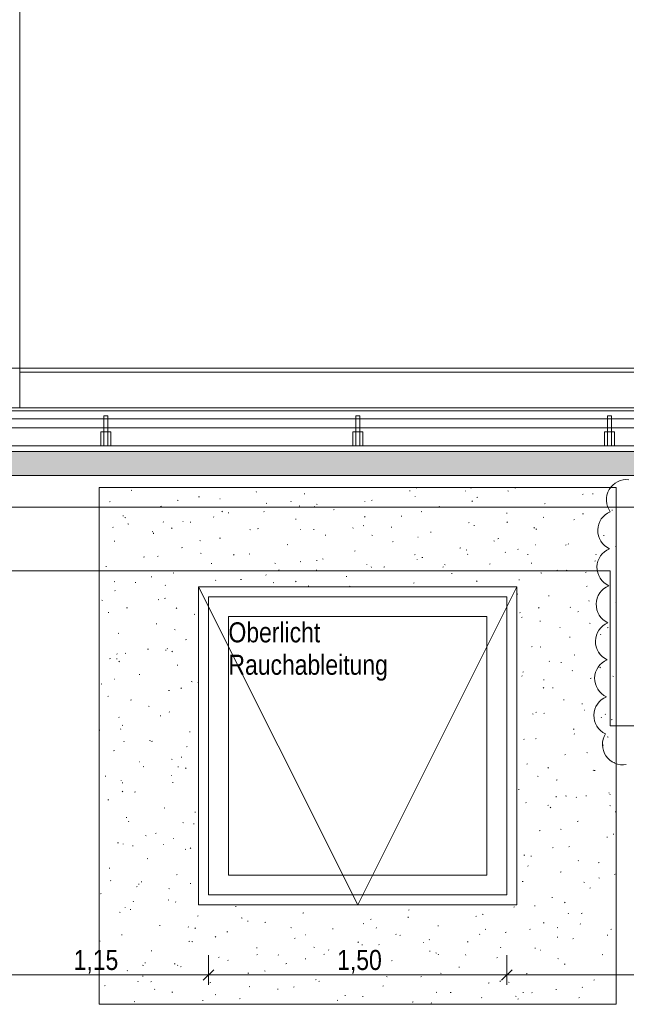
# Model space of a CAD drawing. Extents: x -720 to 300, y 62 to 1112.
# Tile 44 of 50: x -146 to -85, y 711 to 810. Entities that reach past the tile are written whole.
import ezdxf
from ezdxf.lldxf.tags import DXFTag

# ---------------------------------------------------------------- set-up
doc = ezdxf.new("R2010")
doc.units = 0
doc.layers.get('0').update_dxf_attribs({"lineweight": 13})
for name, color, linetype, lineweight, true_color in [('30 -36 Dächer- 3 Dachbeläge', 9, 'Continuous', 15, 0x808080), ('30 -36 Dächer- 3 Dachbeläge Gründach', 9, 'Continuous', 9, 0x808080), ('30 -36 Dächer- 4 Dachbekleidungen', 9, 'Continuous', 9, 0x808080), ('60- 61 allgemeine Ausstattung- 4 Terrassen', 9, 'Continuous', 9, 0x808080), ('70 -72 Beschriftung- 1 Beschriftung allgemein', 7, 'Continuous', 9, 0xff6633), ('70 -76 Bemaßung- 2 Allgemein', 9, 'Continuous', 5, 0x808080), ('70 -77 Revision- 2 Wolken sichtbar', 3, 'Continuous', 18, 0x00ff00)]:
    doc.layers.add(name, color=color, linetype=linetype, lineweight=lineweight, true_color=true_color)
for name, color, linetype, lineweight in [('40 -43 Lüftungsanlagen - Entrauchung', 7, 'Continuous', 9), ('70 -71 Achsen- 1 Gebäudeachsen', 7, 'STRICHPUNKT2-A06DNB31MF', 18), ('70 -73 Bauteildarst.- 2 verdeckt 0.15', 7, 'grob-A06DNB30MF', 15)]:
    doc.layers.add(name, color=color, linetype=linetype, lineweight=lineweight)
doc.styles.get("Standard").update_dxf_attribs({"font": 'ARIALN.TTF'})
tags = doc.linetypes.add('grob-A06DNB30MF', pattern=[14, 3, -8, 3]).pattern_tags.tags
tags[8:9] = [DXFTag(74, 4), DXFTag(75, 0), DXFTag(340, '0'), DXFTag(46, 0.0), DXFTag(50, 0.0), DXFTag(44, 0.0), DXFTag(45, 0.0)]
tags[6:7] = [DXFTag(74, 4), DXFTag(75, 0), DXFTag(340, '0'), DXFTag(46, 0.0), DXFTag(50, 0.0), DXFTag(44, 0.0), DXFTag(45, 0.0)]
tags[4:5] = [DXFTag(74, 4), DXFTag(75, 0), DXFTag(340, '0'), DXFTag(46, 0.0), DXFTag(50, 0.0), DXFTag(44, 0.0), DXFTag(45, 0.0)]
tags = doc.linetypes.add('STRICHPUNKT2-A06DNB31MF', pattern=[12.7, 6.35, -3.175, 0, -3.175]).pattern_tags.tags
tags[10:11] = [DXFTag(74, 4), DXFTag(75, 0), DXFTag(340, '0'), DXFTag(46, 0.0), DXFTag(50, 0.0), DXFTag(44, 0.0), DXFTag(45, 0.0)]
tags[8:9] = [DXFTag(74, 4), DXFTag(75, 0), DXFTag(340, '0'), DXFTag(46, 0.0), DXFTag(50, 0.0), DXFTag(44, 0.0), DXFTag(45, 0.0)]
tags[6:7] = [DXFTag(74, 4), DXFTag(75, 0), DXFTag(340, '0'), DXFTag(46, 0.0), DXFTag(50, 0.0), DXFTag(44, 0.0), DXFTag(45, 0.0)]
tags[4:5] = [DXFTag(74, 4), DXFTag(75, 0), DXFTag(340, '0'), DXFTag(46, 0.0), DXFTag(50, 0.0), DXFTag(44, 0.0), DXFTag(45, 0.0)]

# ---------------------------------------------------------------- blocks, each defined once
blk = doc.blocks.new('Referenz-A06DNB32MF')
at = {"layer": '30 -36 Dächer- 3 Dachbeläge', "color": 0, "linetype": 'Continuous', "ltscale": 0.15}
for p, q in [((-6.754, 766.512), (-682.362, 766.512)), ((-682.362, 764.112), (-6.754, 764.112))]:
    blk.add_line(p, q, dxfattribs=at)
at = {"layer": '30 -36 Dächer- 3 Dachbeläge', "color": 0, "lineweight": 9}
for p, q in [((-682.362, 764.112), (-6.754, 764.112)), ((-124.535, 762.906), (-124.511, 762.912)), ((-106.433, 762.828), (-106.441, 762.899)), ((-101.011, 762.857), (-100.938, 762.827)), ((-96.54, 762.863), (-96.464, 762.883)), ((-135.14, 762.603), (-135.063, 762.622)), ((-128.355, 761.954), (-128.279, 761.973)), ((-126.211, 761.779), (-126.197, 761.747)), ((-122.548, 762.436), (-122.556, 762.506)), ((-117.75, 762.257), (-117.674, 762.276)), ((-107.145, 762.56), (-107.069, 762.579)), ((-106.563, 762.01), (-106.589, 762.039)), ((-101.498, 762.529), (-101.524, 762.559)), ((-100.36, 761.911), (-100.284, 761.93)), ((-97.258, 762.565), (-97.182, 762.542)), ((-89.755, 762.214), (-89.679, 762.233)), ((-88.748, 762.282), (-88.675, 762.252)), ((-137.25, 761.509), (-137.308, 761.455)), ((-132.175, 761.001), (-132.099, 761.02)), ((-130.502, 761.631), (-130.429, 761.601)), ((-121.57, 761.304), (-121.494, 761.323)), ((-119.033, 761.528), (-119.09, 761.474)), ((-118.238, 761.056), (-118.165, 761.027)), ((-116.693, 760.971), (-116.719, 761)), ((-116.511, 761.222), (-116.436, 761.199)), ((-111.628, 761.49), (-111.654, 761.52)), ((-110.965, 761.608), (-110.889, 761.627)), ((-104.18, 760.959), (-104.104, 760.978)), ((-100.816, 761.547), (-100.873, 761.494)), ((-93.575, 761.262), (-93.499, 761.281)), ((-135.995, 760.049), (-135.919, 760.068)), ((-135.764, 759.88), (-135.689, 759.857)), ((-126.823, 759.932), (-126.849, 759.961)), ((-125.965, 760.509), (-126.03, 760.464)), ((-125.39, 760.352), (-125.314, 760.371)), ((-121.758, 760.452), (-121.784, 760.481)), ((-114.785, 760.655), (-114.709, 760.674)), ((-111.62, 759.975), (-111.684, 759.93)), ((-108, 760.006), (-107.924, 760.025)), ((-105.974, 760.482), (-105.901, 760.452)), ((-97.396, 760.309), (-97.319, 760.328)), ((-93.711, 759.907), (-93.638, 759.877)), ((-89.728, 760.263), (-89.652, 760.24)), ((-86.791, 760.613), (-86.714, 760.632)), ((-136.953, 758.893), (-136.979, 758.922)), ((-135.465, 759.256), (-135.392, 759.226)), ((-131.888, 759.413), (-131.914, 759.442)), ((-131.021, 758.833), (-131.078, 758.78)), ((-129.935, 759.471), (-129.899, 759.468)), ((-129.21, 759.4), (-129.134, 759.419)), ((-122.425, 758.75), (-122.349, 758.769)), ((-118.605, 759.703), (-118.529, 759.722)), ((-112.804, 758.853), (-112.861, 758.799)), ((-111.821, 759.054), (-111.744, 759.073)), ((-108.981, 758.92), (-108.906, 758.897)), ((-101.216, 759.357), (-101.139, 759.376)), ((-100.65, 759.043), (-100.657, 759.114)), ((-97.275, 759.44), (-97.339, 759.395)), ((-94.587, 758.872), (-94.644, 758.818)), ((-90.611, 759.66), (-90.534, 759.679)), ((-133.03, 758.447), (-132.954, 758.466)), ((-132.88, 758.259), (-132.888, 758.329)), ((-126.245, 757.798), (-126.169, 757.817)), ((-123.201, 758.681), (-123.128, 758.652)), ((-118.124, 758.691), (-118.088, 758.689)), ((-116.765, 758.651), (-116.773, 758.722)), ((-115.641, 758.101), (-115.564, 758.12)), ((-110.937, 758.107), (-110.864, 758.077)), ((-106.313, 757.912), (-106.277, 757.91)), ((-105.036, 758.405), (-104.959, 758.424)), ((-98.251, 757.755), (-98.174, 757.774)), ((-94.431, 758.708), (-94.354, 758.727)), ((-87.646, 758.059), (-87.569, 758.078)), ((-136.85, 757.495), (-136.774, 757.514)), ((-130.066, 756.845), (-129.989, 756.865)), ((-128.234, 757.578), (-128.159, 757.555)), ((-119.461, 757.149), (-119.384, 757.168)), ((-108.856, 757.452), (-108.779, 757.471)), ((-102.071, 756.803), (-101.994, 756.822)), ((-98.674, 757.532), (-98.601, 757.502)), ((-94.502, 757.133), (-94.466, 757.131)), ((-91.466, 757.106), (-91.39, 757.125)), ((-91.164, 757.197), (-91.191, 757.227)), ((-86.41, 756.957), (-86.354, 756.935)), ((-133.886, 755.893), (-133.809, 755.912)), ((-132.415, 755.993), (-132.48, 755.948)), ((-128.164, 756.306), (-128.091, 756.277)), ((-124.792, 756.158), (-124.849, 756.104)), ((-123.281, 756.196), (-123.204, 756.215)), ((-112.676, 756.5), (-112.599, 756.519)), ((-106.574, 756.177), (-106.632, 756.124)), ((-105.891, 755.851), (-105.815, 755.87)), ((-101.451, 756.618), (-101.376, 756.595)), ((-101.294, 756.158), (-101.321, 756.188)), ((-97.516, 756.382), (-97.503, 756.349)), ((-96.229, 756.678), (-96.256, 756.707)), ((-95.286, 756.154), (-95.21, 756.173)), ((-88.357, 756.197), (-88.415, 756.143)), ((-137.706, 754.941), (-137.629, 754.96)), ((-127.101, 755.244), (-127.024, 755.263)), ((-120.704, 755.276), (-120.629, 755.253)), ((-118.07, 755.458), (-118.134, 755.413)), ((-116.496, 755.547), (-116.419, 755.566)), ((-115.9, 755.732), (-115.827, 755.702)), ((-111.424, 755.119), (-111.451, 755.149)), ((-110.982, 754.867), (-110.989, 754.937)), ((-109.711, 754.898), (-109.635, 754.917)), ((-106.359, 755.639), (-106.386, 755.668)), ((-103.725, 754.924), (-103.789, 754.879)), ((-103.637, 755.157), (-103.564, 755.127)), ((-99.106, 755.201), (-99.03, 755.22)), ((-94.867, 755.259), (-94.874, 755.329)), ((-88.501, 755.505), (-88.425, 755.524)), ((-86.954, 754.512), (-682.362, 754.512)), ((-133.127, 753.931), (-133.054, 753.902)), ((-130.921, 754.291), (-130.844, 754.311)), ((-127.097, 754.474), (-127.105, 754.545)), ((-121.554, 754.08), (-121.58, 754.11)), ((-120.316, 754.595), (-120.239, 754.614)), ((-116.489, 754.6), (-116.515, 754.629)), ((-113.531, 753.946), (-113.455, 753.965)), ((-102.926, 754.249), (-102.85, 754.268)), ((-93.921, 754.316), (-93.846, 754.293)), ((-92.321, 754.552), (-92.245, 754.571)), ((-91.373, 754.582), (-91.3, 754.553)), ((-89.379, 754.389), (-89.444, 754.344)), ((-86.954, 738.912), (-86.954, 754.512)), ((-136.779, 753.463), (-136.837, 753.409)), ((-134.741, 753.339), (-134.664, 753.358)), ((-131.684, 753.042), (-131.71, 753.071)), ((-126.619, 753.561), (-126.645, 753.59)), ((-124.136, 753.642), (-124.06, 753.661)), ((-120.863, 753.357), (-120.79, 753.327)), ((-118.562, 753.483), (-118.62, 753.429)), ((-117.351, 752.993), (-117.275, 753.012)), ((-113.174, 752.974), (-113.099, 752.951)), ((-106.746, 753.296), (-106.67, 753.316)), ((-100.345, 753.502), (-100.403, 753.448)), ((-96.141, 753.6), (-96.065, 753.619)), ((-89.356, 752.951), (-89.28, 752.97)), ((-136.749, 752.522), (-136.775, 752.551)), ((-96.336, 752.207), (-96.263, 752.178)), ((-93.176, 751.998), (-93.1, 752.017)), ((-86.391, 752.014), (-86.354, 752.003)), ((-138.09, 751.556), (-138.017, 751.527)), ((-132.427, 751.631), (-132.352, 751.608)), ((-131.776, 751.737), (-131.7, 751.756)), ((-90.961, 750.826), (-90.987, 750.856)), ((-89.083, 751.474), (-89.091, 751.545)), ((-86.392, 751.349), (-86.354, 751.358)), ((-137.429, 750.297), (-137.437, 750.368)), ((-135.596, 750.785), (-135.52, 750.804)), ((-130.55, 750.788), (-130.608, 750.734)), ((-128.811, 750.136), (-128.735, 750.155)), ((-96.026, 750.307), (-96.052, 750.336)), ((-95.829, 749.873), (-95.894, 749.828)), ((-94.116, 750.827), (-94.174, 750.773)), ((-90.212, 750.397), (-90.135, 750.416)), ((-132.631, 749.183), (-132.555, 749.202)), ((-94.032, 749.444), (-93.955, 749.463)), ((-89.035, 749.258), (-88.962, 749.228)), ((-136.451, 748.231), (-136.375, 748.25)), ((-130.789, 748.607), (-130.716, 748.577)), ((-92.034, 748.821), (-91.999, 748.819)), ((-91.067, 747.843), (-90.991, 747.862)), ((-87.887, 748.151), (-87.944, 748.097)), ((-87.247, 748.795), (-87.17, 748.814)), ((-129.667, 747.582), (-129.59, 747.601)), ((-94.887, 746.89), (-94.811, 746.909)), ((-93.998, 746.883), (-93.925, 746.853)), ((-136.545, 746.151), (-136.571, 746.18)), ((-135.752, 746.231), (-135.679, 746.202)), ((-133.487, 746.629), (-133.41, 746.648)), ((-131.646, 746.513), (-131.653, 746.583)), ((-131.48, 746.671), (-131.506, 746.7)), ((-130.97, 746.426), (-131.035, 746.381)), ((-90.584, 746.067), (-90.509, 746.044)), ((-88.102, 746.241), (-88.026, 746.26)), ((-137.307, 745.677), (-137.23, 745.696)), ((-136.621, 745.684), (-136.545, 745.661)), ((-136.309, 745.418), (-136.367, 745.364)), ((-130.522, 745.028), (-130.445, 745.047)), ((-93.092, 745.431), (-93.078, 745.398)), ((-91.922, 745.288), (-91.846, 745.308)), ((-134.342, 744.075), (-134.265, 744.094)), ((-95.822, 743.936), (-95.848, 743.965)), ((-95.742, 744.336), (-95.666, 744.355)), ((-90.757, 744.455), (-90.783, 744.485)), ((-87.934, 744.822), (-87.998, 744.777)), ((-86.698, 743.933), (-86.625, 743.903)), ((-138.162, 743.123), (-138.086, 743.142)), ((-136.811, 743.626), (-136.775, 743.624)), ((-129.091, 743.382), (-129.015, 743.359)), ((-128.452, 743.282), (-128.379, 743.252)), ((-93.632, 743.512), (-93.639, 743.583)), ((-88.957, 743.687), (-88.881, 743.706)), ((-131.377, 742.474), (-131.301, 742.493)), ((-130.08, 742.742), (-130.137, 742.689)), ((-93.646, 742.781), (-93.703, 742.727)), ((-92.777, 742.734), (-92.701, 742.753)), ((-137.42, 741.909), (-137.485, 741.864)), ((-135.197, 741.521), (-135.121, 741.54)), ((-91.661, 741.558), (-91.588, 741.528)), ((-89.813, 741.133), (-89.736, 741.152)), ((-133.415, 740.907), (-133.342, 740.877)), ((-132.232, 739.92), (-132.156, 739.939)), ((-131.276, 740.3), (-131.303, 740.329)), ((-128.412, 740.872), (-128.354, 740.887)), ((-94.778, 740.12), (-94.702, 740.097)), ((-94.384, 740.305), (-94.448, 740.26)), ((-93.633, 740.18), (-93.556, 740.199)), ((-89.567, 740.51), (-89.531, 740.507)), ((-87.416, 740.106), (-87.474, 740.052)), ((-136.341, 739.78), (-136.368, 739.809)), ((-136.052, 738.967), (-135.976, 738.986)), ((-87.849, 739.728), (-87.856, 739.798)), ((-86.848, 739.531), (-86.771, 739.55)), ((-138.354, 738.522), (-138.305, 738.502)), ((-136.195, 738.551), (-136.202, 738.621)), ((-129.268, 738.318), (-129.191, 738.337)), ((-90.668, 738.579), (-90.591, 738.598)), ((-90.553, 738.084), (-90.579, 738.114)), ((-61.754, 738.912), (-86.954, 738.912)), ((-135.838, 737.372), (-135.896, 737.319)), ((-133.284, 737.436), (-133.209, 737.413)), ((-133.088, 737.366), (-133.011, 737.385)), ((-95.618, 737.565), (-95.644, 737.594)), ((-94.488, 737.626), (-94.412, 737.645)), ((-87.703, 736.977), (-87.627, 736.996)), ((-87.248, 737.818), (-87.172, 737.795)), ((-136.908, 736.413), (-136.831, 736.432)), ((-129.525, 736.858), (-129.589, 736.813)), ((-91.523, 736.025), (-91.447, 736.044)), ((-89.323, 736.233), (-89.25, 736.204)), ((-134.343, 735.315), (-134.308, 735.312)), ((-131.077, 735.582), (-131.004, 735.553)), ((-130.123, 735.764), (-130.046, 735.783)), ((-95.343, 735.072), (-95.267, 735.091)), ((-86.488, 735.254), (-86.553, 735.209)), ((-133.943, 734.812), (-133.866, 734.831)), ((-130.411, 734.766), (-130.419, 734.837)), ((-129.609, 734.697), (-129.667, 734.643)), ((-93.175, 734.736), (-93.233, 734.682)), ((-88.667, 734.48), (-88.654, 734.447)), ((-88.558, 734.423), (-88.482, 734.442)), ((-137.763, 733.859), (-137.687, 733.878)), ((-136.137, 733.409), (-136.164, 733.438)), ((-136.04, 733.207), (-135.967, 733.178)), ((-131.073, 733.928), (-131.099, 733.958)), ((-130.978, 733.21), (-130.902, 733.229)), ((-94.286, 733.858), (-94.213, 733.829)), ((-92.378, 733.471), (-92.302, 733.49)), ((-135.975, 732.342), (-136.039, 732.297)), ((-134.798, 732.257), (-134.722, 732.277)), ((-96.198, 732.518), (-96.122, 732.537)), ((-87.099, 732.198), (-87.064, 732.196)), ((-86.946, 732.06), (-87.003, 732.007)), ((-137.477, 731.489), (-137.402, 731.466)), ((-95.414, 731.194), (-95.44, 731.223)), ((-92.397, 731.766), (-92.405, 731.837)), ((-91.441, 731.872), (-91.366, 731.849)), ((-90.349, 731.713), (-90.376, 731.743)), ((-89.414, 731.869), (-89.337, 731.888)), ((-131.833, 730.656), (-131.757, 730.675)), ((-128.739, 730.257), (-128.666, 730.228)), ((-93.234, 730.917), (-93.157, 730.936)), ((-92.938, 730.738), (-93.003, 730.693)), ((-86.985, 730.909), (-86.912, 730.879)), ((-86.449, 730.268), (-86.372, 730.287)), ((-135.653, 729.703), (-135.577, 729.722)), ((-135.368, 729.327), (-135.425, 729.273)), ((-129.947, 729.187), (-129.872, 729.164)), ((-128.869, 729.054), (-128.792, 729.073)), ((-90.269, 729.315), (-90.192, 729.334)), ((-132.689, 728.102), (-132.612, 728.121)), ((-94.089, 728.363), (-94.013, 728.382)), ((-91.948, 728.534), (-91.875, 728.504)), ((-86.614, 727.981), (-86.622, 728.052)), ((-136.509, 727.149), (-136.432, 727.168)), ((-135.934, 727.038), (-135.96, 727.067)), ((-133.702, 727.882), (-133.629, 727.853)), ((-130.869, 727.557), (-130.895, 727.587)), ((-87.304, 727.713), (-87.228, 727.733)), ((-134.96, 726.805), (-134.967, 726.875)), ((-131.876, 727.003), (-131.84, 727.001)), ((-129.724, 726.5), (-129.647, 726.519)), ((-129.139, 726.652), (-129.196, 726.598)), ((-92.705, 726.69), (-92.762, 726.637)), ((-91.124, 726.761), (-91.048, 726.78)), ((-133.544, 725.548), (-133.467, 725.567)), ((-95.634, 725.925), (-95.559, 725.902)), ((-94.944, 725.809), (-94.868, 725.828)), ((-90.145, 725.342), (-90.172, 725.372)), ((-88.159, 725.159), (-88.083, 725.178)), ((-137.364, 724.595), (-137.288, 724.614)), ((-95.21, 724.823), (-95.237, 724.852)), ((-91.979, 724.207), (-91.903, 724.226)), ((-137.207, 723.373), (-137.194, 723.34)), ((-134.14, 723.24), (-134.065, 723.217)), ((-130.579, 723.946), (-130.503, 723.965)), ((-95.799, 723.255), (-95.723, 723.274)), ((-89.611, 723.209), (-89.538, 723.179)), ((-88.104, 723.623), (-88.029, 723.6)), ((-86.475, 724.015), (-86.533, 723.961)), ((-134.529, 722.775), (-134.594, 722.729)), ((-134.399, 722.994), (-134.323, 723.013)), ((-131.365, 722.558), (-131.292, 722.528)), ((-129.177, 723.02), (-129.184, 723.09)), ((-89.015, 722.605), (-88.938, 722.624)), ((-138.219, 722.041), (-138.143, 722.06)), ((-134.897, 721.281), (-134.955, 721.228)), ((-131.434, 721.392), (-131.358, 721.411)), ((-130.665, 721.186), (-130.691, 721.216)), ((-92.835, 721.653), (-92.758, 721.672)), ((-91.493, 721.171), (-91.558, 721.126)), ((-136.328, 720.183), (-136.255, 720.153)), ((-135.73, 720.667), (-135.756, 720.696)), ((-135.254, 720.44), (-135.178, 720.459)), ((-124.649, 720.743), (-124.573, 720.762)), ((-107.26, 720.397), (-107.183, 720.416)), ((-96.655, 720.7), (-96.578, 720.72)), ((-94.574, 720.834), (-94.501, 720.804)), ((-128.47, 719.791), (-128.393, 719.81)), ((-124.064, 719.608), (-123.991, 719.579)), ((-123.393, 719.235), (-123.401, 719.306)), ((-121.685, 719.141), (-121.608, 719.16)), ((-117.865, 720.094), (-117.788, 720.113)), ((-111.08, 719.445), (-111.003, 719.464)), ((-107.278, 719.628), (-107.286, 719.698)), ((-100.475, 719.748), (-100.398, 719.767)), ((-99.827, 719.978), (-99.752, 719.955)), ((-91.163, 720.02), (-91.17, 720.09)), ((-89.87, 720.051), (-89.793, 720.07)), ((-132.29, 718.838), (-132.213, 718.857)), ((-129.408, 718.691), (-129.373, 718.689)), ((-128.668, 718.606), (-128.726, 718.552)), ((-125.505, 718.189), (-125.428, 718.208)), ((-119.081, 718.636), (-119.005, 718.613)), ((-114.9, 718.492), (-114.823, 718.511)), ((-111.8, 719.033), (-111.727, 719.004)), ((-110.451, 718.625), (-110.509, 718.572)), ((-104.295, 718.796), (-104.218, 718.815)), ((-99.537, 718.459), (-99.464, 718.429)), ((-97.51, 718.146), (-97.434, 718.165)), ((-95.007, 718.452), (-95.033, 718.481)), ((-93.69, 719.099), (-93.614, 719.118)), ((-92.234, 718.645), (-92.292, 718.591)), ((-89.942, 718.971), (-89.968, 719.001)), ((-86.905, 718.45), (-86.829, 718.469)), ((-138.334, 717.293), (-138.258, 717.27)), ((-136.11, 717.886), (-136.033, 717.905)), ((-129.325, 717.237), (-129.248, 717.256)), ((-129.027, 717.233), (-128.954, 717.204)), ((-126.634, 717.724), (-126.698, 717.678)), ((-118.72, 717.54), (-118.643, 717.559)), ((-117.597, 717.912), (-117.562, 717.91)), ((-112.288, 717.189), (-112.353, 717.144)), ((-108.513, 717.975), (-108.499, 717.943)), ((-108.115, 717.843), (-108.039, 717.862)), ((-105.136, 717.413), (-105.163, 717.442)), ((-101.33, 717.194), (-101.254, 717.213)), ((-100.071, 717.932), (-100.098, 717.962)), ((-92.297, 717.676), (-92.222, 717.653)), ((-90.725, 717.497), (-90.649, 717.516)), ((-87.273, 717.884), (-87.2, 717.855)), ((-133.145, 716.284), (-133.068, 716.303)), ((-122.54, 716.587), (-122.464, 716.606)), ((-116.763, 716.658), (-116.69, 716.629)), ((-115.266, 716.374), (-115.293, 716.403)), ((-111.935, 716.891), (-111.859, 716.91)), ((-111.551, 716.334), (-111.475, 716.311)), ((-110.201, 716.893), (-110.228, 716.923)), ((-105.786, 717.133), (-105.751, 717.131)), ((-105.15, 716.242), (-105.074, 716.261)), ((-97.943, 716.654), (-98.008, 716.609)), ((-94.545, 716.545), (-94.469, 716.564)), ((-93.975, 716.354), (-93.94, 716.351)), ((-136.965, 715.332), (-136.888, 715.351)), ((-126.36, 715.635), (-126.284, 715.654)), ((-125.396, 715.335), (-125.422, 715.364)), ((-122.439, 715.931), (-122.497, 715.877)), ((-120.331, 715.854), (-120.358, 715.884)), ((-117.61, 715.451), (-117.618, 715.521)), ((-115.755, 715.938), (-115.679, 715.957)), ((-108.97, 715.289), (-108.894, 715.308)), ((-104.5, 716.084), (-104.427, 716.054)), ((-104.222, 715.95), (-104.279, 715.896)), ((-101.495, 715.843), (-101.502, 715.913)), ((-98.365, 715.592), (-98.289, 715.611)), ((-92.236, 715.509), (-92.163, 715.48)), ((-87.76, 715.896), (-87.684, 715.915)), ((-135.526, 714.296), (-135.552, 714.325)), ((-133.99, 714.858), (-133.917, 714.829)), ((-133.725, 715.058), (-133.733, 715.129)), ((-130.804, 714.991), (-130.728, 714.968)), ((-130.461, 714.815), (-130.487, 714.845)), ((-130.18, 714.682), (-130.104, 714.702)), ((-121.726, 714.283), (-121.653, 714.254)), ((-119.575, 714.986), (-119.499, 715.005)), ((-112.79, 714.337), (-112.714, 714.356)), ((-102.185, 714.64), (-102.109, 714.659)), ((-91.58, 714.943), (-91.504, 714.962)), ((-134.427, 713.236), (-134.484, 713.182)), ((-134, 713.73), (-133.924, 713.749)), ((-133.084, 713.207), (-133.148, 713.162)), ((-123.395, 714.033), (-123.319, 714.052)), ((-116.61, 713.384), (-116.534, 713.403)), ((-116.21, 713.255), (-116.267, 713.202)), ((-109.463, 713.709), (-109.39, 713.679)), ((-106.005, 713.687), (-105.929, 713.707)), ((-104.021, 714.032), (-103.945, 714.009)), ((-97.993, 713.275), (-98.05, 713.221)), ((-95.4, 713.991), (-95.324, 714.01)), ((-88.616, 713.342), (-88.539, 713.361)), ((-137.82, 712.778), (-137.744, 712.797)), ((-132.783, 712.422), (-132.769, 712.389)), ((-127.215, 713.081), (-127.139, 713.1)), ((-123.274, 712.689), (-123.199, 712.666)), ((-120.43, 712.432), (-120.354, 712.451)), ((-118.739, 712.673), (-118.803, 712.628)), ((-109.825, 712.735), (-109.749, 712.754)), ((-99.221, 713.038), (-99.144, 713.057)), ((-97.199, 713.134), (-97.126, 713.105)), ((-92.436, 712.389), (-92.359, 712.408)), ((-89.738, 712.6), (-89.764, 712.63)), ((-131.035, 712.128), (-130.959, 712.147)), ((-127.942, 711.274), (-127.949, 711.344)), ((-126.689, 711.908), (-126.616, 711.879)), ((-124.25, 711.479), (-124.174, 711.498)), ((-114.426, 711.334), (-114.353, 711.304)), ((-113.646, 711.783), (-113.569, 711.802)), ((-111.827, 711.666), (-111.834, 711.736)), ((-104.393, 712.138), (-104.458, 712.093)), ((-103.041, 712.086), (-102.964, 712.105)), ((-99.868, 711.561), (-99.894, 711.591)), ((-96.491, 711.729), (-96.415, 711.706)), ((-96.256, 711.437), (-96.179, 711.456)), ((-95.712, 712.058), (-95.719, 712.129)), ((-94.803, 712.081), (-94.829, 712.11)), ((-90.048, 711.603), (-90.112, 711.558)), ((-134.855, 711.176), (-134.779, 711.195)), ((-106.861, 711.133), (-106.784, 711.152)), ((-104.933, 711.042), (-104.959, 711.071))]:
    blk.add_line(p, q, dxfattribs=at)
at = {"layer": '30 -36 Dächer- 3 Dachbeläge', "color": 0, "linetype": 'Continuous', "lineweight": 9, "ltscale": 0.13}
for p, q in [((-138.354, 762.912), (-138.354, 710.912)), ((-86.354, 762.912), (-138.354, 762.912)), ((-86.354, 710.912), (-86.354, 762.912)), ((-128.354, 720.912), (-128.354, 752.912)), ((-128.354, 752.912), (-96.354, 752.912)), ((-96.354, 752.912), (-96.354, 720.912)), ((-96.354, 720.912), (-128.354, 720.912)), ((-138.354, 710.912), (-86.354, 710.912))]:
    blk.add_line(p, q, dxfattribs=at)
at = {"layer": '30 -36 Dächer- 3 Dachbeläge', "color": 0, "linetype": 'Continuous', "lineweight": 0, "ltscale": 0.13}
for points in [[(-682.362, 766.512), (-6.754, 766.512), (-682.362, 765.163)], [(-682.362, 765.163), (-6.754, 766.512), (-6.754, 764.112)], [(-682.362, 765.163), (-6.754, 764.112), (-682.362, 764.112)]]:
    blk.add_solid(points, dxfattribs=at)
at = {"layer": '30 -36 Dächer- 3 Dachbeläge Gründach', "color": 0, "linetype": 'Continuous', "ltscale": 0.13}
blk.add_line((-16.154, 760.912), (-682.362, 760.912), dxfattribs=at)
at = {"layer": '30 -36 Dächer- 4 Dachbekleidungen', "color": 0, "linetype": 'Continuous', "ltscale": 0.13}
for p, q in [((-682.362, 770.612), (-6.754, 770.612)), ((-6.754, 769.812), (-682.362, 769.812)), ((-137.488, 770.112), (-137.888, 770.112)), ((-137.888, 770.112), (-137.888, 768.512)), ((-137.488, 768.512), (-137.488, 770.112)), ((-112.154, 770.112), (-112.554, 770.112)), ((-112.554, 770.112), (-112.554, 768.512)), ((-112.154, 768.512), (-112.154, 770.112)), ((-86.821, 770.112), (-87.221, 770.112)), ((-87.221, 770.112), (-87.221, 768.512)), ((-86.821, 768.512), (-86.821, 770.112)), ((-682.362, 768.912), (-6.754, 768.912)), ((-137.888, 768.512), (-138.188, 768.512)), ((-138.188, 768.512), (-138.188, 767.112)), ((-137.888, 767.112), (-137.888, 768.512)), ((-137.888, 768.512), (-137.488, 768.512)), ((-137.488, 768.512), (-137.488, 767.112)), ((-137.488, 768.512), (-137.188, 768.512)), ((-137.188, 768.512), (-137.188, 767.112)), ((-112.554, 768.512), (-112.854, 768.512)), ((-112.854, 768.512), (-112.854, 767.112)), ((-112.554, 767.112), (-112.554, 768.512)), ((-112.554, 768.512), (-112.154, 768.512)), ((-112.154, 768.512), (-112.154, 767.112)), ((-112.154, 768.512), (-111.854, 768.512)), ((-111.854, 768.512), (-111.854, 767.112)), ((-87.221, 768.512), (-87.521, 768.512)), ((-87.521, 768.512), (-87.521, 767.112)), ((-87.221, 767.112), (-87.221, 768.512)), ((-87.221, 768.512), (-86.821, 768.512)), ((-86.821, 768.512), (-86.821, 767.112)), ((-86.821, 768.512), (-86.521, 768.512)), ((-86.521, 768.512), (-86.521, 767.112)), ((-6.754, 767.112), (-682.362, 767.112)), ((-138.188, 767.112), (-137.888, 767.112)), ((-137.488, 767.112), (-137.888, 767.112)), ((-137.188, 767.112), (-137.488, 767.112)), ((-112.854, 767.112), (-112.554, 767.112)), ((-112.154, 767.112), (-112.554, 767.112)), ((-111.854, 767.112), (-112.154, 767.112)), ((-87.521, 767.112), (-87.221, 767.112)), ((-86.821, 767.112), (-87.221, 767.112)), ((-86.521, 767.112), (-86.821, 767.112))]:
    blk.add_line(p, q, dxfattribs=at)
at = {"layer": '40 -43 Lüftungsanlagen - Entrauchung', "color": 0}
for p, q in [((-128.354, 752.912), (-96.354, 752.912)), ((-128.354, 720.912), (-128.354, 752.912)), ((-128.354, 752.912), (-112.354, 720.912)), ((-112.354, 720.912), (-96.354, 752.912)), ((-96.354, 752.912), (-96.354, 720.912)), ((-96.354, 720.912), (-128.354, 720.912))]:
    blk.add_line(p, q, dxfattribs=at)
at = {"layer": '40 -43 Lüftungsanlagen - Entrauchung', "color": 0, "linetype": 'Continuous', "ltscale": 0.13}
for p, q in [((-125.354, 749.912), (-99.354, 749.912)), ((-125.354, 723.912), (-125.354, 749.912)), ((-99.354, 749.912), (-99.354, 723.912)), ((-99.354, 723.912), (-125.354, 723.912))]:
    blk.add_line(p, q, dxfattribs=at)
at = {"layer": '60- 61 allgemeine Ausstattung- 4 Terrassen', "color": 0, "linetype": 'Continuous', "ltscale": 0.13}
for p, q in [((-146.354, 1003.912), (-146.354, 770.912)), ((-146.354, 774.512), (-6.754, 774.512)), ((-146.354, 770.912), (-146.354, 774.512)), ((-146.354, 770.912), (-154.354, 770.912)), ((-6.754, 770.912), (-146.354, 770.912))]:
    blk.add_line(p, q, dxfattribs=at)
at = {"layer": '70 -71 Achsen- 1 Gebäudeachsen', "color": 0, "linetype": 'STRICHPUNKT2-A06DNB31MF', "ltscale": 0.18}
blk.add_line((-682.362, 774.912), (76.349, 774.912), dxfattribs=at)
at = {"layer": '70 -73 Bauteildarst.- 2 verdeckt 0.15', "color": 0, "linetype": 'grob-A06DNB30MF', "ltscale": 0.15}
for p, q in [((-127.354, 751.912), (-97.354, 751.912)), ((-127.354, 721.912), (-127.354, 751.912)), ((-97.354, 751.912), (-97.354, 721.912)), ((-97.354, 721.912), (-127.354, 721.912))]:
    blk.add_line(p, q, dxfattribs=at)
at = {"layer": '70 -76 Bemaßung- 2 Allgemein', "color": 0, "linetype": 'Continuous', "ltscale": 0.13}
for p, q in [((-127.354, 715.864), (-127.354, 712.864)), ((-127.354, 715.864), (-127.354, 712.864)), ((-97.354, 715.864), (-97.354, 712.864)), ((-97.354, 715.864), (-97.354, 712.864)), ((-126.824, 714.394), (-127.885, 713.333)), ((-127.885, 713.333), (-126.824, 714.394)), ((-96.824, 714.394), (-97.885, 713.333)), ((-97.885, 713.333), (-96.824, 714.394)), ((-128.415, 713.864), (-149.294, 713.864)), ((-126.854, 713.864), (-128.415, 713.864)), ((-127.854, 713.864), (-126.294, 713.864)), ((-98.415, 713.864), (-126.294, 713.864)), ((-96.854, 713.864), (-98.415, 713.864)), ((-97.854, 713.864), (-96.294, 713.864)), ((-52.415, 713.864), (-96.294, 713.864))]:
    blk.add_line(p, q, dxfattribs=at)
at = {"layer": '70 -77 Revision- 2 Wolken sichtbar', "color": 0, "linetype": 'Continuous', "ltscale": 0.18}
for centre, major_axis in [((-85.313, 761.668), (0.237, 2.018)), ((-85.313, 761.668), (-1.755, 1.024)), ((-86.18, 758.591), (-0.773, 1.879)), ((-86.18, 758.591), (-2.032, 0.043)), ((-86.258, 754.867), (-0.773, 1.879)), ((-86.258, 754.867), (-2.032, 0.043)), ((-86.336, 751.143), (-0.773, 1.879)), ((-86.336, 751.143), (-2.032, 0.043)), ((-86.415, 747.419), (-0.773, 1.879)), ((-86.415, 747.419), (-2.032, 0.043)), ((-86.493, 743.695), (-0.773, 1.879)), ((-86.493, 743.695), (-2.032, 0.043)), ((-86.571, 739.971), (-0.773, 1.879)), ((-86.571, 739.971), (-2.032, 0.043)), ((-85.707, 737.038), (-1.716, 1.088)), ((-85.707, 737.038), (-1.684, -1.137))]:
    blk.add_ellipse(centre, major_axis=major_axis, ratio=1, start_param=0, end_param=1.159279, dxfattribs=at)
at = {"layer": '70 -72 Beschriftung- 1 Beschriftung allgemein', "color": 0, "linetype": 'Continuous', "ltscale": 0.13, "char_height": 2.01377, "attachment_point": 1, "rotation": 359.99467}
for s, insert in [('{\\fArial Narrow;Oberlicht}', (-125.354, 749.34)), ('{\\fArial Narrow;Rauchableitung}', (-125.355, 746.081))]:
    blk.add_mtext(s, dxfattribs=dict(at, insert=insert))
at = {"layer": '70 -76 Bemaßung- 2 Allgemein', "color": 0, "linetype": 'Continuous', "ltscale": 0.13, "char_height": 2.01377, "attachment_point": 1}
for s, insert in [('{\\fArial Narrow;1,15}', (-140.928, 716.379)), ('{\\fArial Narrow;1,50}', (-114.422, 716.379))]:
    blk.add_mtext(s, dxfattribs=dict(at, insert=insert))

msp = doc.modelspace()

# ---------------------------------------------------------------- block references
at = {"color": 8, "lineweight": 13, "ltscale": 0.13, "true_color": 0x808080}
msp.add_blockref('Referenz-A06DNB32MF', (0, 0), dxfattribs=at)

doc.saveas('drawing.dxf')
